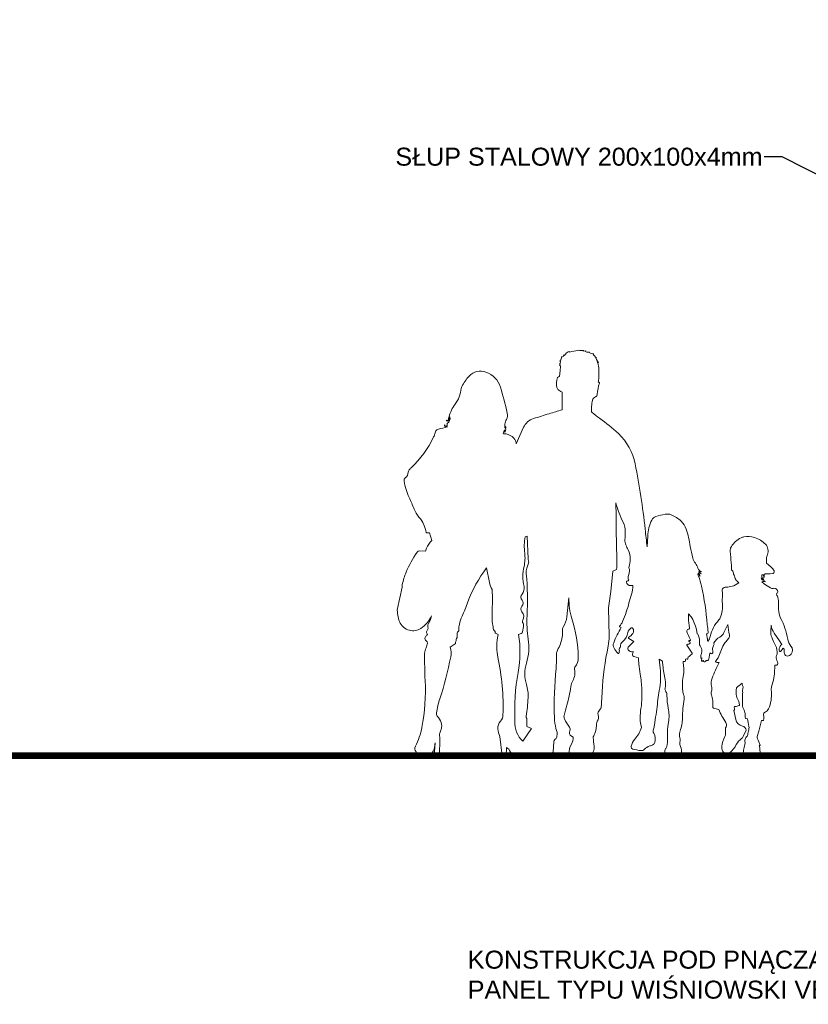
# Model space of a CAD drawing. Header units: millimetres. Extents: x -4186 to -941, y -4992 to -64.
# Tile 3 of 21: x -2322 to -1971, y -4562 to -4124. Entities that reach past the tile are written whole.
import ezdxf
from ezdxf import colors
from ezdxf.entities.mleader import LeaderData, LeaderLine
from ezdxf.math import Vec2, Vec3

# ---------------------------------------------------------------- set-up
doc = ezdxf.new("R2010")
doc.units = ezdxf.units.MM
for name, color, linetype, lineweight in [('3 przekrój', 10, 'Continuous', 30), ('3 widok', 151, 'Continuous', 18), ('FIGURE_PERSONE', 252, 'Continuous', 0), ('Z WYM 1 100', 130, 'Continuous', 20)]:
    doc.layers.add(name, color=color, linetype=linetype, lineweight=lineweight)
doc.styles.get("Standard").update_dxf_attribs({"font": 'arial.ttf'})

# ---------------------------------------------------------------- blocks, each defined once
blk = doc.blocks.new('people 7')
at = {"layer": 'FIGURE_PERSONE', "color": 252, "linetype": 'Continuous'}
blk.add_lwpolyline([(6723514.29, 5509745.81), (6723514.29, 5509745.81), (6723512.19, 5509736.41, 0.114166), (6723513.13, 5509730.67, 0.238843), (6723517.51, 5509726.87, 0.204919), (6723522.42, 5509727.66, 0.149161), (6723527.2, 5509733.22), (6723526.7, 5509731.4), (6723525.67, 5509729.53, 0.22722), (6723525.6, 5509728.3, -0.169894), (6723525.64, 5509727.62, -0.061268), (6723525.13, 5509726.43, 0.324482), (6723525.24, 5509725.32, -0.441838), (6723525.18, 5509724.68, 0.125046), (6723524.37, 5509723.7, 0.392726), (6723524.84, 5509722.26, -0.292655), (6723525.36, 5509721.28, -0.09929), (6723524.75, 5509719.11, 0.115413), (6723524.16, 5509716.78, 0.017327), (6723524.38, 5509704.85, -0.061138), (6723522.96, 5509684.23, -0.072165), (6723520.07, 5509675.94, 0.320055), (6723520.42, 5509673.48, -0.118431), (6723520.71, 5509672.98, 0.184224), (6723521.58, 5509671.84), (6723523.35, 5509671.72), (6723525.09, 5509671.73, 0.253942), (6723527.51, 5509673.06, 0.125688), (6723528.62, 5509676.38, -0.035364), (6723528.76, 5509677.4), (6723528.3, 5509671.82), (6723530.67, 5509671.82), (6723530.75, 5509679.42), (6723530.67, 5509681.16, -0.100538), (6723530.77, 5509681.77, -0.006044), (6723531.38, 5509683.35, 0.193514), (6723531.38, 5509686.43, 0.077297), (6723529.72, 5509689.23, -0.211847), (6723529.35, 5509690.56, -0.043345), (6723530.8, 5509696.77, 0.031617), (6723535.58, 5509715.15, 0.113916), (6723535.43, 5509719.44), (6723537.58, 5509720.89, 0.398836), (6723537.7, 5509721.43, -0.393043), (6723537.8, 5509721.9, 0.378136), (6723537.99, 5509722.67, -0.386676), (6723538.15, 5509723.32, 0.297792), (6723538.5, 5509724.13, -0.078697), (6723538.48, 5509725.75, -0.182445), (6723538.76, 5509726.26, 0.229188), (6723539.2, 5509727.24, -0.067214), (6723539.42, 5509729.47, -0.043429), (6723540.6, 5509733.03, 0.013566), (6723543.12, 5509739.31, -0.074517), (6723551.33, 5509754.25), (6723552.56, 5509747.91, 0.098641), (6723553.83, 5509744.78), (6723554, 5509740.77), (6723553.84, 5509734.61, 0.007532), (6723553.82, 5509732.97, -0.017559), (6723553.79, 5509732.21, 0.092284), (6723554.16, 5509729.04, -0.111474), (6723554.23, 5509728.16, 0.184345), (6723554.45, 5509727.22, 0.035845), (6723555.02, 5509726.48, -0.29076), (6723555.09, 5509726.05, 0.344976), (6723555.22, 5509725.58, 0.119335), (6723556.42, 5509725.06), (6723556.15, 5509723.53, 0.095986), (6723556.3, 5509715.06, -0.060714), (6723558.53, 5509689.69, -0.205671), (6723557.49, 5509687.01, 0.226899), (6723556.31, 5509683.59, 0.064704), (6723557.15, 5509680.23), (6723558.12, 5509671.82), (6723559.87, 5509671.82), (6723560.07, 5509675.43), (6723560.69, 5509674.98, -0.135416), (6723561.36, 5509674.14, 0.302111), (6723564.33, 5509672.15, 0.232547), (6723564.83, 5509671.82), (6723578.02, 5509671.82), (6723578.02, 5509671.82, 0.267717), (6723580.56, 5509673.37, -0.000857), (6723580.78, 5509676.58, 0.182041), (6723580.88, 5509677.53, -0.258886), (6723581.58, 5509679.2, 0.18685), (6723582.24, 5509680.33, 0.151817), (6723581.76, 5509683.75, -0.039987), (6723581.14, 5509688.46, -0.033236), (6723581.83, 5509710.12, 0.034436), (6723582.02, 5509716.46, -0.147048), (6723582.46, 5509718.15, 0.048898), (6723583.76, 5509720.87, 0.101837), (6723584.64, 5509726.84, -0.152246), (6723584.99, 5509728.23, 0.108877), (6723586.56, 5509732.81), (6723587.51, 5509741.06, 0.088426), (6723588.76, 5509732.02, -0.074784), (6723591.59, 5509714.94, -0.176116), (6723590.13, 5509710.7, 0.231677), (6723589.91, 5509709.77, -0.189912), (6723589.16, 5509704.69, 0.09702), (6723588.29, 5509702.12, -0.036367), (6723586.56, 5509693.97, 0.010619), (6723585.38, 5509689.5, 0.177676), (6723585.56, 5509687.96, 0.040066), (6723587.71, 5509684.41, -0.272239), (6723587.87, 5509682.71, 0.383633), (6723588.56, 5509680.44), (6723589.3, 5509679.99, -0.176127), (6723588.59, 5509676.87, 0.180029), (6723587.63, 5509672.47, 0.295521), (6723588.57, 5509671.82), (6723594.15, 5509671.82, 0.095895), (6723597.34, 5509672.48, 0.238217), (6723598.54, 5509676, -0.015742), (6723598.14, 5509679.66, -0.168245), (6723598.38, 5509680.57, 0.073013), (6723599.04, 5509681.97, 0.07393), (6723599.63, 5509685.86, -0.137482), (6723599.95, 5509686.98, 0.208757), (6723600.33, 5509689.68, -0.286564), (6723600.96, 5509691.86, 0.196189), (6723601.69, 5509693.34, 0.005081), (6723602.05, 5509699.66, -0.041912), (6723604.73, 5509719.95, 0.059784), (6723605.14, 5509724.28), (6723604.85, 5509736.72), (6723605.84, 5509743.9), (6723606.79, 5509752.9), (6723608.44, 5509753.52, 0.013973), (6723608.45, 5509760.31, -0.004131), (6723608.16, 5509777.16), (6723608.11, 5509782.78, 0.052009), (6723611.43, 5509773.98, -0.094495), (6723612.15, 5509771.43, -0.048814), (6723612.1, 5509766.6, 0.131163), (6723612.45, 5509764.36, 0.017539), (6723613.5, 5509762.19, -0.13677), (6723614.38, 5509758.1, -0.052337), (6723613.79, 5509754.51, 0.215812), (6723613.87, 5509753.95), (6723614.1, 5509753.61, -0.050261), (6723613.51, 5509750.54, 0.211373), (6723613.69, 5509749.07, -0.590711), (6723613.44, 5509748.64, 0.19794), (6723612.97, 5509748.46, 0.222953), (6723612.8, 5509748.01, 0.403259), (6723614.49, 5509746.48), (6723615.53, 5509746.51, -0.085484), (6723614.93, 5509742.67, 0.021482), (6723613.84, 5509738.92, -0.042325), (6723611.07, 5509730.72, -0.092508), (6723609.72, 5509728.72, 0.525491), (6723609.79, 5509728.33), (6723610.41, 5509728.05, 0.04144), (6723607.14, 5509721.42, 0.227037), (6723607.31, 5509718.99, 0.073822), (6723609.09, 5509716.71, 0.489763), (6723609.36, 5509716.75, 0.174904), (6723609.6, 5509718.22, -0.133144), (6723609.66, 5509718.99, -0.192657), (6723609.8, 5509719.14, 0.294759), (6723610.1, 5509719.65, -0.23306), (6723611.06, 5509721.83, 0.183423), (6723613.38, 5509725.94, -0.251432), (6723614.84, 5509727.88, -0.372749), (6723615.54, 5509727.68, -0.297835), (6723615.54, 5509725.53, -0.112133), (6723613.79, 5509723.83, 0.561553), (6723613.79, 5509723.27), (6723615.94, 5509721.95, -0.006738), (6723613.54, 5509719.51, 0.267409), (6723613.32, 5509718.72, 0.341398), (6723614.93, 5509717.48), (6723615.85, 5509717.48, 0.136704), (6723615.38, 5509716.15, 0.360865), (6723615.92, 5509715.4), (6723618.09, 5509714.85, 0.036226), (6723618.17, 5509712.03, 0.01537), (6723618.77, 5509707.63, -0.030645), (6723619.47, 5509700.89, -0.014901), (6723619.52, 5509697.33, -0.032894), (6723619.12, 5509692.59, 0.031341), (6723618.76, 5509688.39, 0.05653), (6723619.02, 5509685.55), (6723619.31, 5509684.14, -0.105655), (6723616.45, 5509679.02, 0.114477), (6723614.8, 5509675.94, 0.41582), (6723615.5, 5509674.73, 0.031593), (6723619.02, 5509674.03, 0.240825), (6723620.66, 5509674.61, -0.123483), (6723622.95, 5509676.07, 0.029025), (6723624.38, 5509676.64, 0.221389), (6723625.21, 5509677.63, 0.194965), (6723624.71, 5509681.65, -0.217702), (6723624.57, 5509683.48, 0.050653), (6723625.01, 5509685.23), (6723625.38, 5509687.69, 0.011578), (6723626.56, 5509696.53, -0.019804), (6723627.15, 5509700.42, 0.074112), (6723627.55, 5509710.31), (6723627.14, 5509714.16), (6723628.54, 5509713.35, 0.012207), (6723628.71, 5509711.46, 0.022342), (6723629.73, 5509705.17, -0.109447), (6723629.69, 5509701.47, 0.176268), (6723629.81, 5509700.45, 0.010186), (6723630.1, 5509699.89, -0.12671), (6723630.53, 5509698.26, 0.049744), (6723631.11, 5509692.66, -0.096787), (6723631.17, 5509686.53, 0.040512), (6723630.74, 5509682.3, 0.021106), (6723630.81, 5509678.6, -0.140887), (6723630.02, 5509675.01, 0.160591), (6723629.53, 5509673.85, 0.400099), (6723631.14, 5509671.96, 0.047401), (6723636.13, 5509671.92, 0.321769), (6723636.81, 5509672.5, 0.188312), (6723636.49, 5509675.92, -0.124345), (6723636.22, 5509677.68, 0.070657), (6723636.1, 5509680.37, -0.133042), (6723636.28, 5509682.66, 0.080783), (6723637.33, 5509688.31, -0.031371), (6723638.04, 5509696.65, 0.114452), (6723637.9, 5509698.29, -0.044564), (6723637.47, 5509700.21, -0.085468), (6723637.77, 5509707.51, 0.07666), (6723637.92, 5509710.13), (6723637.67, 5509712.67), (6723637.66, 5509713.2, -0.086459), (6723638.46, 5509713.13, 0.392322), (6723638.58, 5509713.19, 0.11312), (6723638.67, 5509714.03, -0.369776), (6723638.81, 5509714.25, -0.137134), (6723639.38, 5509714.25, 0.583766), (6723639.73, 5509714.61, -0.27659), (6723639.85, 5509715.05, -0.051131), (6723641.48, 5509716.32, 0.41657), (6723641.59, 5509716.76), (6723639.31, 5509720.35, -0.609693), (6723639.42, 5509720.67, 0.1285), (6723640.64, 5509721.16, 0.30554), (6723640.72, 5509721.4, 0.212606), (6723640.22, 5509722.02, -0.769758), (6723640.29, 5509722.35), (6723640.82, 5509722.37, 0.164309), (6723640.71, 5509723.02, -0.035766), (6723639.26, 5509726.24, -0.490339), (6723639.93, 5509727.31, 0.203482), (6723640.31, 5509727.52, 0.216036), (6723640.4, 5509727.89, -0.042584), (6723639.96, 5509732.31), (6723639.93, 5509734.04, -0.084122), (6723641.43, 5509732.32, -0.101897), (6723643.6, 5509726.27), (6723643.74, 5509725.25), (6723644.04, 5509725.2, -0.060523), (6723644.39, 5509724.45, -0.105604), (6723644.75, 5509721.1, 0.188901), (6723645.05, 5509720.04, -0.171247), (6723645.79, 5509717.67, -0.082866), (6723645.51, 5509716.27, 0.149811), (6723645.4, 5509714.72, 0.652481), (6723645.72, 5509714.66), (6723645.8, 5509714.77, -0.072043), (6723645.78, 5509714.37, 0.03795), (6723645.69, 5509713.48, 0.421664), (6723645.9, 5509713.27, 0.268635), (6723646.34, 5509713.53), (6723646.43, 5509713.67), (6723646.5, 5509713.55, 0.27712), (6723646.85, 5509713.02, 0.511432), (6723647.65, 5509713.45, -0.491061), (6723647.97, 5509713.65, 0.472423), (6723648.85, 5509714.12), (6723649.36, 5509716.8, -0.236288), (6723649.81, 5509716.68, 0.383277), (6723650.42, 5509716.7, 0.229884), (6723650.71, 5509717.44), (6723650.58, 5509718.89, -0.061463), (6723651.15, 5509720.52, 0.233299), (6723651.15, 5509721.03, -0.245075), (6723651.16, 5509721.41, -0.146146), (6723653.66, 5509723.87, 0.160109), (6723655.55, 5509725.84), (6723657.23, 5509729.34, 0.033205), (6723657.91, 5509724.84, -0.20908), (6723657.64, 5509723.45, -0.024845), (6723656.51, 5509721.99, 0.07803), (6723654.77, 5509719.15), (6723652.96, 5509714.84), (6723652.37, 5509714.09), (6723651.84, 5509713.18, 0.277253), (6723652.42, 5509712.77), (6723653.44, 5509712.69, 0.028565), (6723650.32, 5509705.82, 0.157503), (6723650.12, 5509702.37, -0.136486), (6723650.08, 5509700.09, 0.144999), (6723650.08, 5509698.57, -0.038469), (6723650.62, 5509696.07, -0.067399), (6723650.62, 5509693.31, 0.376217), (6723650.99, 5509692.74), (6723653.23, 5509692.13, 0.035579), (6723656.31, 5509686.45, -0.252503), (6723656.45, 5509684.5, 0.153666), (6723656.21, 5509682.45, -0.13648), (6723655.98, 5509680.29, 0.069095), (6723654.57, 5509675.79, 0.262147), (6723655.57, 5509673.1, 0.366639), (6723658.16, 5509673.1, 0.102862), (6723660.97, 5509676.7, -0.134775), (6723663.3, 5509679.32, 0.140112), (6723664.04, 5509680.18), (6723665.36, 5509682.99, 0.302844), (6723663.63, 5509684.81, -0.289185), (6723660.72, 5509687.72), (6723659.84, 5509691.68), (6723660.16, 5509691.96, -0.015615), (6723660.08, 5509693.15, -0.42976), (6723660.32, 5509693.4, 0.130117), (6723662.29, 5509693.89, 0.317154), (6723662.42, 5509694.17, 0.08909), (6723661.49, 5509696.84, -0.136282), (6723660.87, 5509699.34, -0.017439), (6723660.94, 5509700.46), (6723661.06, 5509701.69, -0.000206), (6723662.03, 5509702.47), (6723663.58, 5509703.71, 0.191301), (6723663.73, 5509702.69, -0.205451), (6723663.89, 5509701.44, 0.090649), (6723663.75, 5509699.97, -0.041498), (6723663.75, 5509699.14, 0.023871), (6723663.72, 5509698.18, -0.008553), (6723663.7, 5509694.22, 0.147004), (6723664.37, 5509691.78, -0.174181), (6723664.81, 5509689.8, 0.1363), (6723665.02, 5509688.35, 0.250044), (6723665.36, 5509688.08), (6723665.91, 5509687.98, -0.016027), (6723666.5, 5509684.69, -0.126919), (6723666.29, 5509682.76, 0.091845), (6723666.07, 5509681.51, -0.108082), (6723665.9, 5509680.69, -0.107248), (6723665.49, 5509680.14, 0.062355), (6723665.19, 5509679.8, 0.178652), (6723664.77, 5509678.14, -0.121653), (6723664.39, 5509675.42, 0.173311), (6723664.31, 5509673.14, 0.170934), (6723665.66, 5509671.82), (6723670.67, 5509671.82, 0.349154), (6723671.51, 5509673.1), (6723671.08, 5509676.23, -0.873106), (6723671.24, 5509676.39, 0.774941), (6723671.48, 5509676.56, 0.018824), (6723670.27, 5509679.23, -0.188214), (6723670.18, 5509680.26), (6723670.84, 5509682.53), (6723671.95, 5509687.33, -0.076328), (6723672.61, 5509687.29, 0.403212), (6723672.9, 5509687.47, 0.110199), (6723672.96, 5509689.64, -0.341991), (6723673.62, 5509690.96, 0.175237), (6723675.1, 5509692.45, 0.131063), (6723676.36, 5509699.77, -0.115702), (6723676.98, 5509704.15, 0.085696), (6723677.72, 5509707.78), (6723677.83, 5509711.57, -0.05382), (6723678.46, 5509711.57, 0.549021), (6723679.17, 5509712.47, -0.020041), (6723678.5, 5509714.71, -0.210012), (6723678.68, 5509715.8, 0.123649), (6723678.88, 5509716.37, 0.135564), (6723678.18, 5509720.16, -0.015657), (6723676.53, 5509723.85, -0.114461), (6723676.12, 5509726.32), (6723676.3, 5509729.07, 0.13012), (6723677.55, 5509725.66), (6723679.96, 5509722.19), (6723680.97, 5509720.67, 0.059652), (6723680.24, 5509719.83, 0.121145), (6723679.73, 5509718.46, 0.215567), (6723679.97, 5509717.69, 0.444515), (6723680.47, 5509717.69, 0.0142), (6723681.02, 5509718.33), (6723681.54, 5509718.99, -0.324213), (6723682.03, 5509718.14, 0.075326), (6723682.1, 5509716.64, 0.356837), (6723683.42, 5509715.56, 0.233721), (6723685.03, 5509716.36, 0.352564), (6723684.95, 5509719.95, -0.132969), (6723683.52, 5509723.02, 0.07571), (6723680.43, 5509732.22, -0.123711), (6723679.54, 5509736.06, 0.034064), (6723679.31, 5509740.77, 0.117045), (6723678.82, 5509742.1, -0.406277), (6723679.06, 5509743.38, 0.346821), (6723679.25, 5509744, 0.14976), (6723678.46, 5509745, 0.199233), (6723677.11, 5509745.28, -0.17479), (6723675.96, 5509745.47, -0.037564), (6723673.13, 5509747.32), (6723672.15, 5509748.08, -0.226542), (6723673.13, 5509748.25), (6723673.71, 5509748.09, 0.18702), (6723672.6, 5509748.84, -0.266525), (6723672, 5509749.39), (6723671.85, 5509749.86, 0.176887), (6723672.67, 5509749.24), (6723673.09, 5509749.12, -0.098878), (6723672.48, 5509749.81, -0.112369), (6723672.13, 5509750.97, -0.79619), (6723672.71, 5509751.15, -0.04896), (6723673.03, 5509750.46, -0.111232), (6723673.07, 5509750.11), (6723673.05, 5509749.95, 0.290016), (6723673.18, 5509750.69, -0.246465), (6723673.25, 5509751.33), (6723673.41, 5509751.58), (6723673.68, 5509751.46, -0.594596), (6723673.8, 5509751.67), (6723675.83, 5509751.66), (6723677.14, 5509751.81, 0.350191), (6723677.51, 5509753.02, 0.128741), (6723676.42, 5509754.51, -0.004249), (6723674.41, 5509756.16, -0.228605), (6723674.2, 5509756.64), (6723674.26, 5509758.9, -0.012581), (6723674.69, 5509760.19, 0.282117), (6723673.76, 5509764.66, 0.133975), (6723669.02, 5509767.58, 0.113853), (6723664.28, 5509767.85, 0.071214), (6723663.03, 5509767.45, 0.136161), (6723658.8, 5509763.71, 0.230427), (6723658.4, 5509760.42, -0.069312), (6723658.44, 5509760.2, 0.010083), (6723658.79, 5509755.46, -0.02939), (6723658.85, 5509753.63, 0.270084), (6723659.1, 5509753.18, -0.233887), (6723659.58, 5509752.43, 0.099754), (6723660.18, 5509750.56, -0.077383), (6723660.37, 5509750.05, 0.155955), (6723661.27, 5509748.44), (6723662.04, 5509747.72, -0.111569), (6723659.15, 5509746.19, -0.066228), (6723656.58, 5509745.85, 0.091937), (6723655.63, 5509745.68, 0.367145), (6723654.8, 5509744.16, -0.087919), (6723654.87, 5509741.26, 0.067679), (6723654.84, 5509738.7, -0.130893), (6723653.95, 5509732.38, -0.088357), (6723653.33, 5509731.42, 0.134633), (6723649.5, 5509724.14, -0.082857), (6723648.72, 5509722.21, -0.678936), (6723648.39, 5509722.26), (6723648.25, 5509722.91), (6723647.91, 5509725.38, 0.295773), (6723648.44, 5509725.53, 0.223208), (6723648.62, 5509726.16, -0.018754), (6723648.23, 5509729.35, 0.032664), (6723645.68, 5509746.31, 0.034867), (6723644.41, 5509750.65), (6723644.14, 5509751.37), (6723644.19, 5509751.92, -0.055206), (6723644.7, 5509751.19, -0.086735), (6723644.85, 5509750.75), (6723644.89, 5509750.48, 0.201829), (6723644.94, 5509750.89), (6723644.54, 5509752.3), (6723645.61, 5509751.61, 0.00486), (6723644.62, 5509752.56, -0.763184), (6723644.74, 5509752.8), (6723645.83, 5509752.56, -0.291403), (6723644.11, 5509754.13, 0.104131), (6723643.01, 5509756.28, -0.104519), (6723641.84, 5509758.58, -0.029074), (6723640.78, 5509763.66, 0.046382), (6723638.91, 5509771.33, 0.117225), (6723636.75, 5509774.72, 0.095596), (6723632.41, 5509777.57, 0.149994), (6723629.71, 5509777.82, 0.018744), (6723625.7, 5509776.83, 0.214805), (6723623.83, 5509775.25, 0.098482), (6723622.09, 5509768.36), (6723621.83, 5509763.45, -0.002254), (6723620.94, 5509771.34, 0.021737), (6723616.58, 5509799.9, 0.156349), (6723609.21, 5509813.22, 0.035772), (6723600.96, 5509819.95, -0.027333), (6723597.64, 5509822.56, -0.224875), (6723597.38, 5509823.17), (6723597.45, 5509825.13, -0.057572), (6723597.8, 5509827.88, -0.244591), (6723599.12, 5509829.37, 0.29362), (6723599.95, 5509830.5, -0.059549), (6723600.85, 5509835.44, 0.504818), (6723600.61, 5509835.76), (6723600.38, 5509835.76), (6723600.46, 5509836.37, 0.0244), (6723600.69, 5509841.3, 0.111951), (6723599.98, 5509844.4), (6723599.82, 5509844.72, -0.192159), (6723600.15, 5509844.57), (6723600.47, 5509844.24), (6723599.59, 5509845.75), (6723599.25, 5509846.34), (6723599.62, 5509846.28), (6723598.25, 5509847.77), (6723598.2, 5509848.11), (6723598.46, 5509848.25), (6723597.9, 5509848.25, 0.110346), (6723597.03, 5509848.57), (6723596.65, 5509848.62), (6723596.42, 5509848.8), (6723596.59, 5509849.03), (6723595.37, 5509849.03), (6723594.79, 5509849.33), (6723594.9, 5509849.52), (6723593.71, 5509849.49), (6723593.82, 5509849.67), (6723592.32, 5509849.67), (6723592.21, 5509849.82), (6723588.82, 5509849.31), (6723587.68, 5509849.01), (6723587.68, 5509849.23, 0.172619), (6723586, 5509848.13), (6723585.58, 5509847.58), (6723585.42, 5509847.86), (6723585.1, 5509847.34, -0.347356), (6723584.6, 5509846.89), (6723584.26, 5509846.86, -0.225257), (6723583.67, 5509845.27, 0.422295), (6723583.67, 5509844.92, -0.447633), (6723583.64, 5509844.22, 0.333208), (6723583.55, 5509843.87, -0.29416), (6723583.47, 5509843.42, 0.109732), (6723583.38, 5509843.26), (6723583.35, 5509843.15, -0.136387), (6723583.58, 5509843.23), (6723583.71, 5509843.24, -0.035353), (6723583.65, 5509840.92), (6723583.39, 5509838.23, 0.410773), (6723582.51, 5509837.81, 0.141215), (6723582.23, 5509833.47, 0.154777), (6723582.84, 5509832.42, 0.108666), (6723584.26, 5509831.6, -0.326712), (6723584.53, 5509831.23), (6723584.53, 5509823.67, 0.003423), (6723578.83, 5509821.95, -0.000585), (6723571.94, 5509819.84, 0.216909), (6723567.59, 5509815.99), (6723564.33, 5509808.67, 0.212701), (6723563.33, 5509811.26, 0.145154), (6723559.92, 5509813.11, 0.068823), (6723558.8, 5509813.19, -0.608667), (6723558.65, 5509813.43, 0.068384), (6723558.97, 5509814.14), (6723559.19, 5509814.92, -0.18125), (6723559.36, 5509814.11), (6723559.31, 5509813.75, 0.105593), (6723559.74, 5509815.17, 0.257433), (6723559.5, 5509815.71, -0.195328), (6723559.33, 5509816), (6723559.29, 5509816.28, 0.28794), (6723559.67, 5509815.87), (6723559.88, 5509815.82, -0.255577), (6723559.35, 5509817.35, -0.080481), (6723560.06, 5509819.41, 0.179606), (6723560.44, 5509822.23, 0.019204), (6723557.42, 5509833.59, 0.235642), (6723551.07, 5509840.27, 0.299881), (6723543.67, 5509838.5, 0.072515), (6723540.47, 5509833.9, 0.09111), (6723540.23, 5509833.07, -0.136447), (6723537.52, 5509826.11, 0.092966), (6723534.86, 5509820.71, 0.0174), (6723534.5, 5509819.22, -0.527497), (6723533.87, 5509818.95), (6723533.59, 5509819.13, 0.690457), (6723534.66, 5509819.01, 0.033164), (6723534.93, 5509819.64, 0.081834), (6723535.07, 5509820.46, -0.894558), (6723535.26, 5509820.48, -0.316202), (6723534.13, 5509817.81, 0.423238), (6723534.04, 5509817.37, -0.415048), (6723533.9, 5509816.69, -0.078847), (6723533.48, 5509816.5, -0.475929), (6723533.03, 5509816.83), (6723533.01, 5509817.1, 0.587748), (6723533.26, 5509816.33), (6723534.13, 5509816.16, -0.016675), (6723530.18, 5509815.21, 0.139394), (6723529.45, 5509814.83, 0.171625), (6723528.6, 5509813.17, -0.057942), (6723528.42, 5509812.49, -0.019596), (6723528.11, 5509811.75, -0.093168), (6723518.22, 5509798.2, 0.036955), (6723517.36, 5509797.26, 0.147907), (6723516.98, 5509796.28, -0.205659), (6723515.66, 5509793.79, 0.271365), (6723515.14, 5509792.41, 0.065009), (6723517.35, 5509785.18, -0.01349), (6723519.5, 5509780.12, 0.089386), (6723521.67, 5509776.59, -0.082643), (6723523.8, 5509773.23, -0.052013), (6723524.83, 5509769.85, 0.358948), (6723525.1, 5509769.63), (6723526.33, 5509769.63, 0.026798), (6723526.82, 5509767.72), (6723527.26, 5509766.3, 0.10551), (6723525.01, 5509762.86), (6723524.53, 5509761.62), (6723521.83, 5509761.72, 0.222174), (6723520.82, 5509761.13, 0.049623), (6723516.01, 5509752.39, 0.056897), (6723514.36, 5509746.89, 0.05385), (6723514.29, 5509745.81)], format="xyb", close=True, dxfattribs=at)
blk.add_lwpolyline([(6723567.31, 5509678.12, -0.225645), (6723563.75, 5509687.01, -0.054803), (6723565.2, 5509708.36, 0.083676), (6723565.42, 5509725.06), (6723566.5, 5509725.43, 0.279886), (6723567.13, 5509726.17, 0.006806), (6723567.58, 5509729.39, 0.227024), (6723567.38, 5509729.99, -0.340298), (6723567.23, 5509731.31, 0.333985), (6723566.86, 5509734.97, -0.392932), (6723566.87, 5509737.47, 0.388671), (6723566.9, 5509740.12, -0.382283), (6723566.9, 5509742.69, 0.243601), (6723567.78, 5509746.11, -0.113325), (6723567.78, 5509754.88, 0.088329), (6723568.08, 5509760.78, -0.073552), (6723568.22, 5509767.89), (6723569.14, 5509768.19), (6723569.58, 5509758.22, 0.089737), (6723569.92, 5509756.74), (6723569.04, 5509754.18, 0.106134), (6723568.76, 5509751.73, -0.037132), (6723569.12, 5509733.28, 0.05199), (6723569.64, 5509722.96, -0.115102), (6723568.84, 5509712.49, 0.152894), (6723568.83, 5509703, -0.088856), (6723569.56, 5509697.15, -0.027329), (6723568.71, 5509689.16, 0.2655), (6723569.07, 5509688.18), (6723569.03, 5509684.62), (6723571.01, 5509683.7), (6723567.31, 5509678.12)], format="xyb", dxfattribs=at)

msp = doc.modelspace()

# ---------------------------------------------------------------- linework, layer by layer
at = {"layer": '3 przekrój'}
msp.add_lwpolyline([(-1642.99, -4451.7, 3, 3, 0), (-3266.8, -4451.7, 0, 0, 0)], format="xyseb", dxfattribs=at)
at = {"layer": '3 widok'}
msp.add_lwpolyline([(-3266.8, -4451.7), (-1707.81, -4451.7)], dxfattribs=at)

# ---------------------------------------------------------------- block references
at = {"color": 3, "linetype": 'Continuous', "xscale": 1.013258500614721, "yscale": 1.013258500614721, "zscale": 1.013258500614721}
msp.add_blockref('people 7', (-6814809.56, -5587173.52), dxfattribs=at)

# ---------------------------------------------------------------- leaders
at = {"layer": 'Z WYM 1 100'}
ml = msp.add_multileader_mtext('Standard', dxfattribs=at)
ml.set_content('SŁUP STALOWY 200x100x4mm', color=256)
ml.set_leader_properties()
ml.build(insert=Vec2(0, 0))
ml.multileader.update_dxf_attribs({"arrow_head_size": 7})
ctx = ml.context
ctx.base_point, ctx.char_height, ctx.arrow_head_size, ctx.plane_origin = Vec3(-2156.58, -4185.31), 8, 7, Vec3(-138361.2, 805.39)
notes = []
notes.append((ctx, [(0, (1, 1, 0), (-1982.59, -4185.31), (-1, 0), 8, [(0, [(-1925.96, -4214.17)], 0, [])])]))
ctx.mtext.insert, ctx.mtext.width = Vec3(-2154.58, -4181.24), 311.1235
ml = msp.add_multileader_mtext('Standard', dxfattribs=at)
ml.set_content('KONSTRUKCJA POD PNĄCZA - \\PPANEL TYPU WIŚNIOWSKI VEGA 2D', color=256)
ml.set_leader_properties()
ml.build(insert=Vec2(0, 0))
ml.multileader.update_dxf_attribs({"arrow_head_size": 7})
ctx = ml.context
ctx.base_point, ctx.char_height, ctx.arrow_head_size, ctx.plane_origin = Vec3(-2124.38, -4542.53), 8, 7, Vec3(-138242.75, 995.04)
notes.append((ctx, [(0, (1, 1, 0), (-1920.22, -4542.53), (-1, 0), 8, [(0, [(-1885.07, -4404.99)], 0, [])])]))
ctx.mtext.insert, ctx.mtext.width = Vec3(-2122.38, -4538.46), 311.1235
for ctx, leaders in notes:
    for number, flags, end, landing, length, lines in leaders:
        leader = LeaderData()
        leader.index, (leader.has_last_leader_line, leader.has_dogleg_vector, leader.attachment_direction) = number, flags
        leader.last_leader_point, leader.dogleg_vector, leader.dogleg_length = Vec3(end), Vec3(landing), length
        for number, points, colour, breaks in lines:
            line = LeaderLine()
            line.index, line.vertices, line.color, line.breaks = number, Vec3.list(points), colors.encode_raw_color(colour), breaks
            leader.lines.append(line)
        ctx.leaders.append(leader)

doc.saveas('drawing.dxf')
